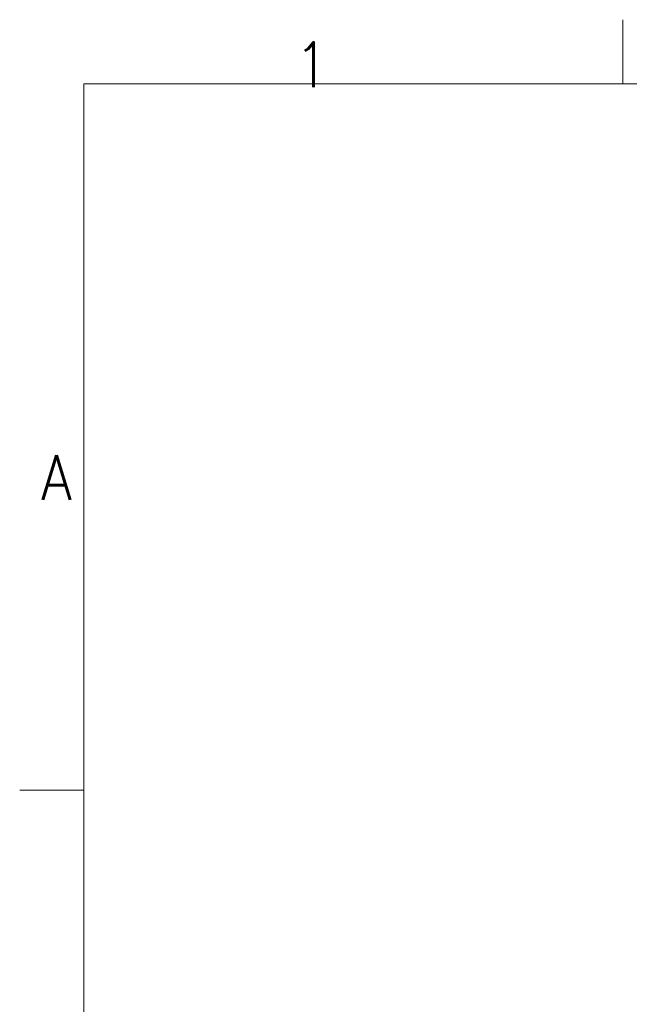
# Model space of a CAD drawing. Header units: inches. Extents: x 0 to 17820, y -10 to 12600.
# Tile 40 of 125: x 0 to 1425, y 10299 to 12600. Entities that reach past the tile are written whole.
import ezdxf

# ---------------------------------------------------------------- set-up
doc = ezdxf.new("R2010")
doc.units = ezdxf.units.IN
doc.layers.add('210', color=7, linetype='Continuous', true_color=0xffffff)
doc.styles.add('latin_extended', font='simplex.shx')

msp = doc.modelspace()

# ---------------------------------------------------------------- linework, layer by layer
at = {"layer": '210', "color": 7, "linetype": 'Continuous', "lineweight": 18}
for p, q in [((1410, 12450), (1410, 12600)), ((150, 150), (150, 12450)), ((150, 12450), (17670, 12450)), ((150, 10800), (0, 10800))]:
    msp.add_line(p, q, dxfattribs=at)

# ---------------------------------------------------------------- texts
at = {"layer": '210', "color": 211, "linetype": 'Continuous', "lineweight": 18, "char_height": 105, "attachment_point": 7, "line_spacing_factor": 0.963855, "style": 'latin_extended'}
for s, insert in [('\\W0.9188;1', (641.496, 12441.977)), ('\\W0.8818;A', (50.332, 11477.733))]:
    msp.add_mtext(s, dxfattribs=dict(at, insert=insert))

doc.saveas('drawing.dxf')
